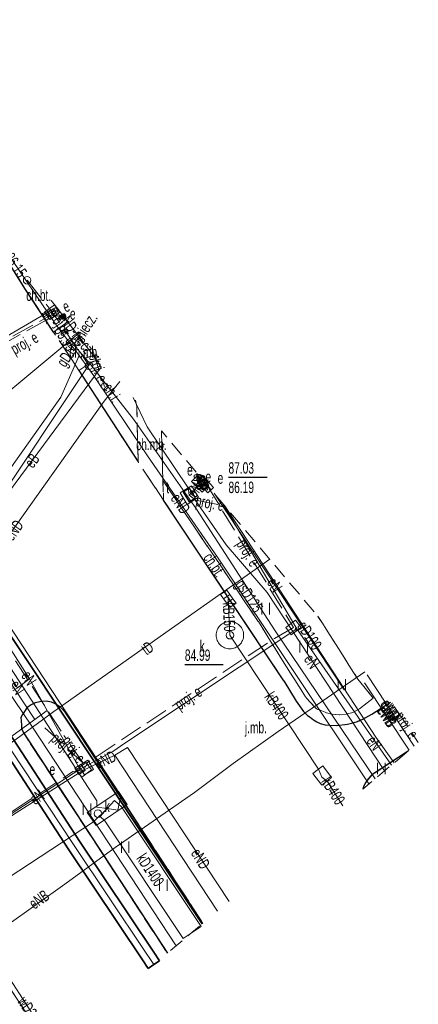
# Model space of a CAD drawing. Header units: metres. Extents: x 7504240 to 7504745, y 5782869 to 5783359.
# Tile 91 of 93: x 7504719 to 7504745, y 5783127 to 5783192. Entities that reach past the tile are written whole.
import ezdxf
from ezdxf.enums import TextEntityAlignment as Align

# ---------------------------------------------------------------- set-up
doc = ezdxf.new("R2010")
doc.units = ezdxf.units.M
doc.header["$MEASUREMENT"] = 0
for name, pattern in [('1.0_0.5', [1.5, 1, -0.5]), ('1.5_0.5', [2, 1.5, -0.5]), ('219-500', [0]), ('egug-500', [1, 0.5, -0.5]), ('l219_500', [0]), ('l32_500', [0])]:
    doc.linetypes.add(name, pattern=pattern)
doc.layers.get('0').update_dxf_attribs({"color": 2, "linetype": 'CONTINUOUS', "lineweight": 5})
for name, color, linetype in [('216-obręb ewidencyjny', 7, 'CONTINUOUS'), ('218-kontur użytku gruntowego', 7, 'CONTINUOUS'), ('219-działka ewidencyjna', 7, 'CONTINUOUS'), ('chodnik', 7, 'CONTINUOUS'), ('chodnik-Atr17', 7, 'CONTINUOUS'), ('elektroenergetyczne urządzenie techniczne', 7, 'CONTINUOUS'), ('elektroenergetyczne urządzenie techniczne - ob. projektowany', 7, 'CONTINUOUS'), ('elektroenergetyczne urządzenie techniczne-Atr17', 7, 'CONTINUOUS'), ('jezdnia', 7, 'CONTINUOUS'), ('jezdnia-Atr17', 7, 'CONTINUOUS'), ('komora podziemna', 7, 'CONTINUOUS'), ('kratka ściekowa', 7, 'CONTINUOUS'), ('krawężnik', 7, 'CONTINUOUS'), ('obudowa ochronna przewodu', 7, 'CONTINUOUS'), ('przewód elektroenergetyczny podziemny', 7, 'CONTINUOUS'), ('przewód elektroenergetyczny podziemny - ob. projektowany', 7, 'CONTINUOUS'), ('przewód elektroenergetyczny podziemny - ob. projektowany-Atr1', 7, 'CONTINUOUS'), ('przewód elektroenergetyczny podziemny-Atr1', 7, 'CONTINUOUS'), ('przewód gazowy', 7, 'CONTINUOUS'), ('przewód gazowy-Atr1', 7, 'CONTINUOUS'), ('przewód kanalizacyjny', 7, 'CONTINUOUS'), ('przewód kanalizacyjny-Atr1', 7, 'CONTINUOUS'), ('przewód telekomunikacyjny podziemny', 7, 'CONTINUOUS'), ('przewód telekomunikacyjny podziemny-Atr1', 7, 'CONTINUOUS'), ('przewód wodociągowy', 7, 'CONTINUOUS'), ('przewód wodociągowy-Atr1', 7, 'CONTINUOUS'), ('rzędna', 7, 'CONTINUOUS'), ('rzędna-Atr2', 7, 'CONTINUOUS'), ('rzędna-Atr3', 7, 'CONTINUOUS'), ('szafa elektroenergetyczna lub kontener', 7, 'CONTINUOUS'), ('szafa elektroenergetyczna lub kontener-Atr17', 7, 'CONTINUOUS'), ('słup przewodów napowietrznych - ob. projektowany', 7, 'CONTINUOUS'), ('trawnik', 7, 'CONTINUOUS'), ('właz do komory lub kanału - kwadratowy', 7, 'CONTINUOUS'), ('właz do komory lub kanału - kwadratowy-Atr17', 7, 'CONTINUOUS'), ('właz do komory lub kanału - okrągły', 7, 'CONTINUOUS'), ('właz do komory lub kanału - okrągły-Atr17', 7, 'CONTINUOUS'), ('właz do komory lub kanału - prostokątny', 7, 'CONTINUOUS'), ('właz do komory lub kanału - prostokątny-Atr17', 7, 'CONTINUOUS')]:
    doc.layers.add(name, color=color, linetype=linetype)
doc.styles.get("Standard").update_dxf_attribs({"font": 'Working1250', "width": 0.75})

# ---------------------------------------------------------------- blocks, each defined once
blk = doc.blocks.new('US25')
at = {"linetype": 'Continuous', "lineweight": 0}
h = blk.add_hatch(color=0, dxfattribs=at)
edge = h.paths.add_edge_path()
edge.add_arc((0, 0), 0.2, 0, 360)
blk = doc.blocks.new('PW01')
at = {"linetype": 'Continuous', "lineweight": 13}
h = blk.add_hatch(color=0, dxfattribs=at)
edge = h.paths.add_edge_path()
edge.add_arc((0, 0), 0.045, 0, 360)
blk = doc.blocks.new('US22A')
at = {"color": 0, "linetype": 'Continuous', "lineweight": 0}
blk.add_lwpolyline([(-0.25, -0.25), (0.25, -0.25), (0.25, 0.25), (-0.25, 0.25)], close=True, dxfattribs=at)
blk = doc.blocks.new('US22')
at = {"color": 0, "linetype": 'Continuous', "lineweight": 13}
blk.add_circle((0, 0), 0.25, dxfattribs=at)
blk = doc.blocks.new('SUPWP')
at = {"color": 0, "linetype": 'Continuous'}
blk.add_lwpolyline([(-0.375, -0.25), (0.375, -0.25), (0.375, 0.25), (-0.375, 0.25)], close=True, dxfattribs=at)
blk = doc.blocks.new('US18')
at = {"color": 0, "linetype": 'Continuous', "lineweight": 13}
for p, q in [((-0.5, -0.25), (-0.5, 0.25)), ((-0.5, 0.25), (0.5, 0.25)), ((0.5, -0.25), (0.5, 0.25)), ((-0.5, -0.25), (0.5, -0.25))]:
    blk.add_line(p, q, dxfattribs=at)
blk = doc.blocks.new('US05')
at = {"color": 0, "linetype": 'Continuous', "lineweight": 13}
for p, q in [((-0.525, -0.25), (-0.525, 0.25)), ((-0.525, 0.25), (-0.175, 0.25)), ((-0.175, -0.25), (-0.175, 0.25)), ((-0.175, 0.25), (0.175, 0.25)), ((0.175, -0.25), (0.175, 0.25)), ((0.175, 0.25), (0.525, 0.25)), ((0.525, -0.25), (0.525, 0.25)), ((-0.525, -0.25), (-0.175, -0.25)), ((-0.175, -0.25), (0.175, -0.25)), ((0.175, -0.25), (0.525, -0.25))]:
    blk.add_line(p, q, dxfattribs=at)
blk = doc.blocks.new('TU04')
at = {"color": 0, "linetype": 'Continuous', "lineweight": 13}
for p, q in [((0, 0), (0, 0.75)), ((0.5, 0), (0.5, 0.75))]:
    blk.add_line(p, q, dxfattribs=at)
blk = doc.blocks.new('US15')
at = {"color": 0, "linetype": 'Continuous', "lineweight": 13}
blk.add_circle((0, 0), 0.25, dxfattribs=at)

msp = doc.modelspace()

# ---------------------------------------------------------------- linework, layer by layer
at = {"layer": '216-obręb ewidencyjny', "color": 7, "linetype": 'l32_500', "lineweight": 35, "flags": 128}
msp.add_lwpolyline([(7504731.201, 5783132.665), (7504712.79, 5783160.36)], dxfattribs=at)
at = {"layer": '218-kontur użytku gruntowego', "color": 3, "linetype": 'egug-500', "lineweight": 18, "flags": 128}
msp.add_lwpolyline([(7504712.79, 5783160.36), (7504731.201, 5783132.665)], dxfattribs=at)
at = {"layer": '219-działka ewidencyjna', "color": 7, "linetype": 'l219_500', "lineweight": 18, "flags": 128}
msp.add_lwpolyline([(7504731.201, 5783132.665), (7504712.79, 5783160.36)], dxfattribs=at)
at = {"layer": '219-działka ewidencyjna', "color": 7, "linetype": '219-500', "lineweight": 18, "flags": 128}
msp.add_lwpolyline([(7504712.79, 5783160.36), (7504731.201, 5783132.665)], dxfattribs=at)
at = {"layer": 'chodnik', "color": 7, "linetype": '1.0_0.5', "lineweight": 18, "flags": 128}
for points in [[(7504722.433, 5783172.273), (7504721.43, 5783171.56), (7504719.55, 5783174.42), (7504716.455, 5783179.356)], [(7504721.43, 5783171.56), (7504722.433, 5783172.273)], [(7504724.543, 5783169.773), (7504724.46, 5783169.78), (7504723.82, 5783169.52), (7504723.1, 5783169.04), (7504721.43, 5783171.56)], [(7504723.1, 5783169.04), (7504723.82, 5783169.52), (7504724.46, 5783169.78), (7504724.543, 5783169.773)], [(7504726.808, 5783167.089), (7504726.9, 5783166.66), (7504726.99, 5783163.02), (7504723.1, 5783169.04)], [(7504728.517, 5783165.065), (7504728.62, 5783161.8), (7504728.66, 5783160.52), (7504726.99, 5783163.02), (7504726.9, 5783166.66), (7504726.808, 5783167.089)], [(7504743.569, 5783147.231), (7504742.33, 5783146.45), (7504741.74, 5783146.13), (7504741.4, 5783145.98), (7504741.18, 5783145.9), (7504740.74, 5783145.79), (7504740.03, 5783145.7), (7504739.58, 5783145.73), (7504739.28, 5783145.75), (7504738.94, 5783145.84), (7504738.72, 5783145.95), (7504738.51, 5783146.08), (7504738.29, 5783146.25), (7504738.11, 5783146.36), (7504737.86, 5783146.62), (7504737.38, 5783147.31), (7504736.56, 5783148.64), (7504728.66, 5783160.52), (7504728.62, 5783161.8), (7504734.88, 5783152.55), (7504737.15, 5783148.91), (7504737.98, 5783147.59), (7504738.26, 5783147.26), (7504738.71, 5783146.8), (7504739.05, 5783146.66), (7504739.37, 5783146.54), (7504739.69, 5783146.45), (7504740.2, 5783146.41), (7504740.65, 5783146.45), (7504741.1, 5783146.57), (7504741.54, 5783146.8), (7504742.43, 5783147.5), (7504741.42, 5783148.76), (7504739.1, 5783152.42), (7504738.803, 5783152.878)], [(7504744.628, 5783143.948), (7504744.62, 5783143.96), (7504744.744, 5783144.046)]]:
    msp.add_lwpolyline(points, dxfattribs=at)
at = {"layer": 'elektroenergetyczne urządzenie techniczne - ob. projektowany', "color": 1, "linetype": 'Continuous', "lineweight": 18, "flags": 128}
for points in [[(7504721.2, 5783172.39), (7504720.85, 5783172.87), (7504721.49, 5783173.35), (7504721.85, 5783172.87)], [(7504725, 5783168), (7504725, 5783167.94), (7504724.97, 5783167.89), (7504724.94, 5783167.84), (7504724.89, 5783167.81), (7504724.84, 5783167.78), (7504724.79, 5783167.78), (7504724.73, 5783167.78), (7504724.68, 5783167.81), (7504724.63, 5783167.84), (7504724.6, 5783167.89), (7504724.57, 5783167.94), (7504724.57, 5783168), (7504724.57, 5783168.05), (7504724.6, 5783168.1), (7504724.63, 5783168.15), (7504724.68, 5783168.18), (7504724.73, 5783168.21), (7504724.79, 5783168.21), (7504724.84, 5783168.21), (7504724.89, 5783168.18), (7504724.94, 5783168.15), (7504724.97, 5783168.1), (7504725, 5783168.05)], [(7504737.04, 5783151.67), (7504736.69, 5783152.15), (7504737.33, 5783152.63), (7504737.69, 5783152.14)], [(7504723.29, 5783142.31), (7504722.93, 5783142.8), (7504723.58, 5783143.27), (7504723.93, 5783142.79)], [(7504723.69, 5783143.42), (7504724.06, 5783142.82), (7504723.46, 5783142.46), (7504723.09, 5783143.06)]]:
    msp.add_lwpolyline(points, close=True, dxfattribs=at)
for points in [[(7504730.8, 5783162.21), (7504730.883, 5783162.261)], [(7504731.469, 5783161.568), (7504731.27, 5783161.44), (7504730.8, 5783162.21)]]:
    msp.add_lwpolyline(points, dxfattribs=at)
at = {"layer": 'jezdnia', "color": 7, "linetype": '1.5_0.5', "lineweight": 18, "flags": 128}
for points in [[(7504721.281, 5783124.329), (7504710.4, 5783140.84), (7504707.9, 5783139.18), (7504707.15, 5783140), (7504706.85, 5783140.22), (7504706.58, 5783140.4), (7504706.25, 5783140.51), (7504705.88, 5783140.52), (7504705.56, 5783140.39), (7504704.13, 5783138.46), (7504697.66, 5783141.85), (7504698.65, 5783144.15), (7504698.87, 5783144.8), (7504699.77, 5783147.45), (7504699.97, 5783149.96), (7504699.88, 5783150.96), (7504701.77, 5783150.87), (7504701.76, 5783151.99), (7504701.15, 5783154.36), (7504699.72, 5783157.04), (7504694.57, 5783165.13), (7504640.76, 5783248.61), (7504632.21, 5783261.86), (7504629.22, 5783266.51), (7504609.35, 5783296.76), (7504588.99, 5783327.58), (7504588.83, 5783327.75), (7504588.46, 5783328.09), (7504588.08, 5783328.41), (7504587.67, 5783328.7), (7504587.24, 5783328.95), (7504586.79, 5783329.18), (7504586.33, 5783329.37), (7504586.22, 5783329.41), (7504585.74, 5783329.56), (7504585.26, 5783329.68), (7504584.76, 5783329.76), (7504584.26, 5783329.8), (7504583.76, 5783329.81), (7504583.27, 5783329.78), (7504582.77, 5783329.71), (7504582.28, 5783329.61), (7504580.26, 5783328.03), (7504579.4, 5783326.65), (7504578.86, 5783325.39), (7504578.36, 5783323.84), (7504578.56, 5783322.04), (7504579.94, 5783319.98), (7504580.88, 5783318.49), (7504577.57, 5783316.99), (7504574.98, 5783320.15), (7504567.49, 5783329.3), (7504572.18, 5783333.11), (7504574.6, 5783335.03), (7504576.32, 5783337.09), (7504576.55, 5783337.47), (7504576.79, 5783337.92), (7504577, 5783338.37), (7504577.18, 5783338.83), (7504577.34, 5783339.31), (7504577.47, 5783339.79), (7504577.58, 5783340.28), (7504577.65, 5783340.77), (7504577.7, 5783341.27), (7504577.72, 5783341.77), (7504577.71, 5783342.27), (7504577.69, 5783342.63), (7504577.63, 5783343.13), (7504577.54, 5783343.62), (7504577.444, 5783344.05)], [(7504716.455, 5783179.356), (7504719.55, 5783174.42), (7504721.43, 5783171.56), (7504723.1, 5783169.04), (7504726.99, 5783163.02), (7504728.66, 5783160.52), (7504736.56, 5783148.64), (7504737.38, 5783147.31), (7504737.86, 5783146.62), (7504738.11, 5783146.36), (7504738.29, 5783146.25), (7504738.51, 5783146.08), (7504738.72, 5783145.95), (7504738.94, 5783145.84), (7504739.28, 5783145.75), (7504739.58, 5783145.73), (7504740.03, 5783145.7), (7504740.74, 5783145.79), (7504741.18, 5783145.9), (7504741.4, 5783145.98), (7504741.74, 5783146.13), (7504742.33, 5783146.45), (7504743.569, 5783147.231)], [(7504720.97, 5783147.3), (7504720.65, 5783147.28), (7504720.23, 5783147.19), (7504719.97, 5783147.07), (7504719.7, 5783146.89), (7504719.52, 5783146.63), (7504719.39, 5783146.44), (7504719.29, 5783146.24), (7504719.31, 5783146.02), (7504719.32, 5783145.73), (7504719.33, 5783145.52), (7504719.43, 5783145.26), (7504728.914, 5783130.743)], [(7504731.249, 5783132.705), (7504722.38, 5783146.33), (7504722.19, 5783146.59), (7504721.92, 5783146.9), (7504721.72, 5783147.03), (7504721.55, 5783147.14), (7504721.29, 5783147.25), (7504720.97, 5783147.3)], [(7504744.744, 5783144.046), (7504744.62, 5783143.96), (7504742.35, 5783142.46), (7504742.07, 5783142.16), (7504741.9, 5783141.92), (7504741.79, 5783141.67), (7504741.753, 5783141.532)], [(7504707.9, 5783139.18), (7504710.4, 5783140.84), (7504721.281, 5783124.329)]]:
    msp.add_lwpolyline(points, dxfattribs=at)
at = {"layer": 'komora podziemna', "color": 30, "linetype": 'Continuous', "lineweight": 18, "flags": 128}
msp.add_lwpolyline([(7504730.2, 5783160.23), (7504729.74, 5783160.99), (7504730.27, 5783161.32), (7504730.49, 5783161.46), (7504730.68, 5783161.15), (7504730.96, 5783160.7), (7504730.72, 5783160.55)], close=True, dxfattribs=at)
at = {"layer": 'komora podziemna', "color": 34, "linetype": 'Continuous', "lineweight": 18, "flags": 128}
for points in [[(7504733.92, 5783151.64), (7504733.91, 5783151.55), (7504733.9, 5783151.47), (7504733.88, 5783151.38), (7504733.85, 5783151.3), (7504733.81, 5783151.22), (7504733.77, 5783151.14), (7504733.71, 5783151.07), (7504733.65, 5783151), (7504733.59, 5783150.95), (7504733.52, 5783150.89), (7504733.44, 5783150.85), (7504733.36, 5783150.81), (7504733.28, 5783150.78), (7504733.19, 5783150.76), (7504733.11, 5783150.75), (7504733.02, 5783150.74), (7504732.93, 5783150.75), (7504732.84, 5783150.76), (7504732.76, 5783150.78), (7504732.67, 5783150.81), (7504732.59, 5783150.85), (7504732.52, 5783150.89), (7504732.45, 5783150.95), (7504732.38, 5783151), (7504732.32, 5783151.07), (7504732.27, 5783151.14), (7504732.22, 5783151.22), (7504732.19, 5783151.3), (7504732.16, 5783151.38), (7504732.13, 5783151.47), (7504732.12, 5783151.55), (7504732.12, 5783151.64), (7504732.12, 5783151.73), (7504732.13, 5783151.82), (7504732.16, 5783151.9), (7504732.19, 5783151.99), (7504732.22, 5783152.07), (7504732.27, 5783152.14), (7504732.32, 5783152.21), (7504732.38, 5783152.28), (7504732.45, 5783152.34), (7504732.52, 5783152.39), (7504732.59, 5783152.43), (7504732.67, 5783152.47), (7504732.76, 5783152.5), (7504732.84, 5783152.52), (7504732.93, 5783152.54), (7504733.02, 5783152.54), (7504733.11, 5783152.54), (7504733.19, 5783152.52), (7504733.28, 5783152.5), (7504733.36, 5783152.47), (7504733.44, 5783152.43), (7504733.52, 5783152.39), (7504733.59, 5783152.34), (7504733.65, 5783152.28), (7504733.71, 5783152.21), (7504733.77, 5783152.14), (7504733.81, 5783152.07), (7504733.85, 5783151.99), (7504733.88, 5783151.9), (7504733.9, 5783151.82), (7504733.91, 5783151.73)], [(7504738.47, 5783142.55), (7504739.12, 5783143.06), (7504739.7, 5783142.28), (7504739.06, 5783141.78)], [(7504723.65, 5783139.98), (7504724.47, 5783140.53), (7504725.61, 5783141.31), (7504725.69, 5783141.37), (7504726.27, 5783140.52), (7504726.01, 5783140.34), (7504724.72, 5783139.46), (7504724.23, 5783139.13)]]:
    msp.add_lwpolyline(points, close=True, dxfattribs=at)
at = {"layer": 'krawężnik', "color": 7, "linetype": 'Continuous', "lineweight": 25, "flags": 128}
for points in [[(7504721.43, 5783171.56), (7504719.55, 5783174.42), (7504716.455, 5783179.356)], [(7504723.1, 5783169.04), (7504726.99, 5783163.02)], [(7504736.56, 5783148.64), (7504728.66, 5783160.52)], [(7504736.56, 5783148.64), (7504737.38, 5783147.31), (7504737.86, 5783146.62), (7504738.11, 5783146.36), (7504738.29, 5783146.25), (7504738.51, 5783146.08), (7504738.72, 5783145.95), (7504738.94, 5783145.84), (7504739.28, 5783145.75), (7504739.58, 5783145.73), (7504740.03, 5783145.7), (7504740.74, 5783145.79), (7504741.18, 5783145.9), (7504741.4, 5783145.98), (7504741.74, 5783146.13), (7504742.33, 5783146.45), (7504743.569, 5783147.231)], [(7504719.97, 5783147.07), (7504719.7, 5783146.89), (7504719.52, 5783146.63), (7504719.39, 5783146.44), (7504719.29, 5783146.24), (7504719.31, 5783146.02), (7504719.32, 5783145.73), (7504719.33, 5783145.52), (7504719.43, 5783145.26), (7504728.914, 5783130.743)], [(7504731.249, 5783132.705), (7504722.38, 5783146.33), (7504722.19, 5783146.59), (7504721.92, 5783146.9), (7504721.72, 5783147.03), (7504721.55, 5783147.14), (7504721.29, 5783147.25), (7504720.97, 5783147.3), (7504720.65, 5783147.28), (7504720.23, 5783147.19), (7504719.97, 5783147.07)], [(7504744.744, 5783144.046), (7504744.62, 5783143.96), (7504742.35, 5783142.46), (7504742.07, 5783142.16), (7504741.9, 5783141.92), (7504741.79, 5783141.67), (7504741.753, 5783141.532)]]:
    msp.add_lwpolyline(points, dxfattribs=at)
at = {"layer": 'obudowa ochronna przewodu', "color": 0, "linetype": 'CONTINUOUS', "lineweight": 35}
for p, q in [((7504723.146, 5783138.108), (7504717.366, 5783146.988)), ((7504722.394, 5783137.612), (7504716.614, 5783146.492)), ((7504728.025, 5783130.819), (7504723.146, 5783138.108)), ((7504727.275, 5783130.321), (7504722.394, 5783137.612)), ((7504728.403, 5783130.245), (7504728.025, 5783130.819)), ((7504727.651, 5783129.751), (7504727.275, 5783130.321)), ((7504728.403, 5783130.245), (7504728.027, 5783129.998)), ((7504727.651, 5783129.751), (7504728.027, 5783129.998))]:
    msp.add_line(p, q, dxfattribs=at)
at = {"layer": 'przewód elektroenergetyczny podziemny', "color": 1, "linetype": 'Continuous', "lineweight": 18, "flags": 128}
for points in [[(7504692.2, 5783193.14), (7504690.35, 5783191.79), (7504694.53, 5783185.44), (7504703.56, 5783171.62), (7504707.45, 5783165.56), (7504710.82, 5783160.39), (7504718.9, 5783148.1), (7504720.21, 5783146.11)], [(7504728.025, 5783129.996), (7504727.85, 5783130.26), (7504727.44, 5783130.88), (7504722.75, 5783137.89), (7504716.96, 5783146.61), (7504715.65, 5783148.79), (7504715.13, 5783150.46), (7504703.67, 5783167.15), (7504698.5, 5783166.02), (7504696.71, 5783166.77), (7504692.11, 5783173.76), (7504686.95, 5783181.67), (7504683.01, 5783187.34), (7504685.57, 5783191.69)], [(7504716.66, 5783178.04), (7504718.27, 5783176.93), (7504721.55, 5783172.13), (7504723.11, 5783170.01), (7504723.76, 5783169.14), (7504724.09, 5783168.69), (7504727.61, 5783163.42), (7504732.21, 5783156.77), (7504742.149, 5783141.865)], [(7504721.283, 5783173.636), (7504721.62, 5783173.19), (7504724.15, 5783169.88), (7504724.57, 5783169.24)], [(7504708.11, 5783165.29), (7504721.62, 5783173.19), (7504721.648, 5783173.203)], [(7504655.29, 5783089.21), (7504661.5, 5783095.12), (7504666.71, 5783100.31), (7504670.47, 5783105.13), (7504675.73, 5783111.86), (7504691.27, 5783134.14), (7504697.35, 5783142.93), (7504702.1, 5783149.96), (7504702.51, 5783150.01), (7504705.41, 5783147.67), (7504706.6, 5783146.82), (7504707.08, 5783146.84), (7504707.47, 5783147.03), (7504708.6, 5783148.5), (7504721.91, 5783167.27), (7504723.11, 5783170.01)], [(7504724.57, 5783169.24), (7504715.48, 5783156.98)], [(7504725.777, 5783168.311), (7504724.75, 5783167.01), (7504717.03, 5783156.16), (7504704.01, 5783137.14), (7504701.46, 5783133.38), (7504701.09, 5783133.13)], [(7504743.175, 5783142.727), (7504735.46, 5783154.44), (7504732.77, 5783157.58), (7504730.72, 5783160.55), (7504730.35, 5783160.85), (7504730.27, 5783161.32), (7504727.59, 5783165.34), (7504726.665, 5783167.259)], [(7504731.02, 5783161.56), (7504731.009, 5783162.112)], [(7504731.215, 5783161.868), (7504731.23, 5783161.67)], [(7504730.35, 5783160.85), (7504730.68, 5783161.15), (7504730.91, 5783161.46), (7504731.02, 5783161.56)], [(7504731.02, 5783161.56), (7504731.42, 5783161.54)], [(7504731.23, 5783161.67), (7504731.512, 5783161.516)], [(7504731.981, 5783160.961), (7504740.53, 5783148.06)], [(7504732.533, 5783160.307), (7504737.41, 5783152.06), (7504743.624, 5783143.104)], [(7504719.85, 5783148.78), (7504719.07, 5783148.19), (7504715.24, 5783154.1), (7504716.12, 5783154.61)], [(7504716.12, 5783154.61), (7504719.85, 5783148.78), (7504723.17, 5783142.83)], [(7504704.7, 5783136.68), (7504707.39, 5783132.59), (7504723.17, 5783142.83), (7504725.32, 5783143.99), (7504726.12, 5783144.54), (7504737.41, 5783152.06)], [(7504691.28, 5783113.2), (7504694.21, 5783115.37), (7504696.74, 5783117.15), (7504700.19, 5783119.6), (7504702.31, 5783121.15), (7504704.63, 5783122.8), (7504707.44, 5783124.84), (7504709.97, 5783126.68), (7504712.69, 5783128.58), (7504714.98, 5783130.19), (7504718.36, 5783132.56), (7504722.17, 5783135.29), (7504725.48, 5783137.68), (7504730.7, 5783141.31), (7504733.24, 5783143.21), (7504736.19, 5783145.31), (7504738.78, 5783147.09), (7504741.885, 5783149.226)], [(7504742.038, 5783149.045), (7504745.117, 5783144.359)], [(7504742.038, 5783149.045), (7504745.117, 5783144.359)], [(7504744.8, 5783144.093), (7504741.86, 5783148.52)], [(7504744.8, 5783144.093), (7504741.86, 5783148.52)], [(7504721.02, 5783146.69), (7504708.06, 5783137.3), (7504706, 5783138.11), (7504704.01, 5783137.14)], [(7504723.36, 5783142.76), (7504725.45, 5783143.75), (7504726.3, 5783144.27)], [(7504725.45, 5783143.75), (7504732.208, 5783133.511)], [(7504732.961, 5783134.144), (7504726.3, 5783144.27)], [(7504707.25, 5783132.42), (7504711.33, 5783134.96), (7504716.08, 5783138.1), (7504718.98, 5783139.96), (7504723.36, 5783142.76)]]:
    msp.add_lwpolyline(points, dxfattribs=at)
at = {"layer": 'przewód elektroenergetyczny podziemny - ob. projektowany', "color": 1, "linetype": '1.5_0.5', "lineweight": 18, "flags": 128}
for points in [[(7504719.7, 5783174.96), (7504721.35, 5783172.87), (7504723.77, 5783169.34)], [(7504721.826, 5783172.992), (7504710.69, 5783166.78)], [(7504710.86, 5783167.03), (7504711.5, 5783167.07), (7504720.94, 5783172.34), (7504721.35, 5783172.87)], [(7504721.35, 5783172.87), (7504721.778, 5783173.049)], [(7504723.967, 5783170.455), (7504724.77, 5783167.99)], [(7504731.502, 5783161.529), (7504737.19, 5783152.15)], [(7504730.75, 5783160.51), (7504732.672, 5783160.142)], [(7504713.5, 5783158.35), (7504722.13, 5783145.02)], [(7504737.19, 5783152.15), (7504735.95, 5783151.43), (7504723.66, 5783143.28), (7504723.43, 5783142.79)], [(7504743.862, 5783146.885), (7504745.393, 5783144.59)], [(7504720.87, 5783145.55), (7504723.39, 5783143.24)], [(7504723.39, 5783143.24), (7504722.12, 5783145.04)], [(7504723.43, 5783142.79), (7504722.71, 5783142.68), (7504707.02, 5783132.39), (7504703.83, 5783136.85)]]:
    msp.add_lwpolyline(points, dxfattribs=at)
at = {"layer": 'przewód gazowy', "color": 52, "linetype": 'Continuous', "lineweight": 18, "flags": 128}
for points in [[(7504723.189, 5783171.377), (7504722.76, 5783170.72)], [(7504742.56, 5783142.21), (7504735.98, 5783151.92), (7504730.82, 5783159.91), (7504726.68, 5783165.84), (7504723.81, 5783169.49), (7504722.76, 5783170.72)], [(7504655.76, 5783079.51), (7504662, 5783085.67), (7504673.66, 5783098.03), (7504676.04, 5783100.62), (7504681.62, 5783108.05), (7504687.92, 5783117.02), (7504710.74, 5783149.88), (7504723.81, 5783169.49)], [(7504732.761, 5783160.037), (7504742.61, 5783144.94), (7504743.798, 5783143.25)]]:
    msp.add_lwpolyline(points, dxfattribs=at)
at = {"layer": 'przewód kanalizacyjny', "color": 34, "linetype": 'CONTINUOUS', "lineweight": 18}
for p, q in [((7504712.466, 5783161.482), (7504725.843, 5783141.102)), ((7504711.294, 5783160.718), (7504724.277, 5783140.758)), ((7504725.843, 5783141.102), (7504725.652, 5783140.149)), ((7504724.277, 5783140.758), (7504724.268, 5783140.351)), ((7504725.428, 5783140.771), (7504724.96, 5783140.25)), ((7504725.888, 5783140.366), (7504725.428, 5783140.771)), ((7504724.268, 5783140.351), (7504724.96, 5783140.25)), ((7504724.492, 5783139.729), (7504724.96, 5783140.25)), ((7504725.652, 5783140.149), (7504724.96, 5783140.25)), ((7504731.122, 5783132.497), (7504725.888, 5783140.366)), ((7504724.812, 5783139.434), (7504724.492, 5783139.729)), ((7504729.958, 5783131.721), (7504724.812, 5783139.434)), ((7504729.958, 5783131.721), (7504730.54, 5783132.109)), ((7504731.122, 5783132.497), (7504730.54, 5783132.109))]:
    msp.add_line(p, q, dxfattribs=at)
at = {"layer": 'przewód kanalizacyjny', "color": 34, "linetype": 'Continuous', "lineweight": 18, "flags": 128}
for points in [[(7504732.91, 5783154.03), (7504733.02, 5783151.64)], [(7504733.02, 5783151.64), (7504738.84, 5783142.84), (7504739.06, 5783142.31)], [(7504739.06, 5783142.31), (7504739.41, 5783142.05), (7504740.437, 5783140.426)], [(7504681.79, 5783111.64), (7504724.06, 5783139.37), (7504724.96, 5783140.25)]]:
    msp.add_lwpolyline(points, dxfattribs=at)
at = {"layer": 'przewód telekomunikacyjny podziemny', "color": 30, "linetype": 'Continuous', "lineweight": 18, "flags": 128}
for points in [[(7504729.491, 5783131.228), (7504720.06, 5783145.59), (7504712.08, 5783157.39), (7504700.6, 5783175.97), (7504684.94, 5783199.68), (7504664.43, 5783231.79), (7504652.42, 5783250.14), (7504642.94, 5783265.15), (7504639.05, 5783271.061)], [(7504730.35, 5783160.85), (7504730.27, 5783161.32), (7504727.59, 5783165.34), (7504726.665, 5783167.259)], [(7504735.635, 5783156.632), (7504721.45, 5783146.63), (7504720.06, 5783145.59), (7504708.26, 5783136.94), (7504704.81, 5783134.41), (7504704.41, 5783134.04)]]:
    msp.add_lwpolyline(points, dxfattribs=at)
at = {"layer": 'przewód wodociągowy', "color": 5, "linetype": 'Continuous', "lineweight": 18, "flags": 128}
for points in [[(7504702.56, 5783154.38), (7504723.09, 5783171.494)], [(7504702.56, 5783154.38), (7504706.86, 5783147.1), (7504707.08, 5783146.84), (7504721.489, 5783124.504)]]:
    msp.add_lwpolyline(points, dxfattribs=at)
at = {"layer": 'rzędna-Atr2', "color": 7, "flags": 128}
for points in [[(7504732.926, 5783162.021), (7504735.458, 5783162.021)], [(7504730.06, 5783149.72), (7504732.565, 5783149.72)]]:
    msp.add_lwpolyline(points, dxfattribs=at)
at = {"layer": 'trawnik', "color": 7, "linetype": '1.0_0.5', "lineweight": 18, "flags": 128}
for points in [[(7504738.8, 5783152.88), (7504739.1, 5783152.42), (7504741.42, 5783148.76), (7504742.43, 5783147.5), (7504741.54, 5783146.8), (7504741.1, 5783146.57), (7504740.65, 5783146.45), (7504740.2, 5783146.41), (7504739.69, 5783146.45), (7504739.37, 5783146.54), (7504739.05, 5783146.66), (7504738.71, 5783146.8), (7504738.26, 5783147.26), (7504737.98, 5783147.59), (7504737.15, 5783148.91), (7504734.88, 5783152.55), (7504728.62, 5783161.8), (7504728.52, 5783165.06)], [(7504721.29, 5783147.25), (7504721.55, 5783147.14), (7504721.72, 5783147.03), (7504721.92, 5783146.9), (7504722.19, 5783146.59), (7504722.38, 5783146.33), (7504731.25, 5783132.71), (7504728.91, 5783130.74), (7504719.43, 5783145.26), (7504719.33, 5783145.52), (7504719.32, 5783145.73), (7504719.31, 5783146.02), (7504719.29, 5783146.24), (7504719.39, 5783146.44), (7504719.52, 5783146.63), (7504719.7, 5783146.89), (7504719.97, 5783147.07), (7504720.23, 5783147.19), (7504720.65, 5783147.28), (7504720.97, 5783147.3)], [(7504744.63, 5783143.95), (7504741.75, 5783141.53), (7504741.79, 5783141.67), (7504741.9, 5783141.92), (7504742.07, 5783142.16), (7504742.35, 5783142.46), (7504744.62, 5783143.96)]]:
    msp.add_lwpolyline(points, close=True, dxfattribs=at)

# ---------------------------------------------------------------- block references
at = {"layer": 'elektroenergetyczne urządzenie techniczne', "color": 1, "linetype": 'Continuous', "lineweight": 18}
msp.add_blockref('US25', (7504722.08, 5783172.56), dxfattribs=at)
at = {"layer": 'kratka ściekowa', "color": 34, "linetype": 'Continuous', "lineweight": 18, "rotation": 125.686}
msp.add_blockref('US05', (7504732.91, 5783154.03), dxfattribs=at)
at = {"layer": 'rzędna', "color": 1, "linetype": 'Continuous', "lineweight": 18}
msp.add_blockref('PW01', (7504723.11, 5783170.01), dxfattribs=at)
at = {"layer": 'rzędna', "color": 30, "linetype": 'Continuous', "lineweight": 18, "rotation": 121.878}
msp.add_blockref('PW01', (7504730.35, 5783160.85), dxfattribs=at)
at = {"layer": 'rzędna', "color": 34, "linetype": 'Continuous', "lineweight": 18}
msp.add_blockref('PW01', (7504733.02, 5783151.64), dxfattribs=at)
at = {"layer": 'szafa elektroenergetyczna lub kontener', "color": 1, "linetype": 'Continuous', "lineweight": 18}
for p, rotation in [((7504731.02, 5783161.56), 134.618), ((7504731.42, 5783161.54), 132.369)]:
    msp.add_blockref('US18', p, dxfattribs=dict(at, rotation=rotation))
at = {"layer": 'słup przewodów napowietrznych - ob. projektowany', "color": 3, "linetype": 'Continuous', "lineweight": 18, "rotation": 90}
for p in [(7504719.7, 5783174.96), (7504723.77, 5783169.34)]:
    msp.add_blockref('US15', p, dxfattribs=at)
at = {"layer": 'trawnik', "color": 7, "linetype": 'Continuous', "lineweight": 18}
for p in [(7504735.119, 5783153.009), (7504737.619, 5783150.509), (7504740.119, 5783148.009), (7504742.718, 5783142.513), (7504723.389, 5783139.839), (7504725.889, 5783137.339), (7504728.389, 5783134.839)]:
    msp.add_blockref('TU04', p, dxfattribs=at)
at = {"layer": 'właz do komory lub kanału - kwadratowy', "color": 7, "linetype": 'Continuous', "lineweight": 18, "rotation": 301.304}
msp.add_blockref('US22A', (7504723.17, 5783142.83), dxfattribs=at)
at = {"layer": 'właz do komory lub kanału - okrągły', "color": 7, "linetype": 'Continuous', "lineweight": 18}
for p in [(7504733.02, 5783151.64), (7504724.35, 5783139.92)]:
    msp.add_blockref('US22', p, dxfattribs=at)
at = {"layer": 'właz do komory lub kanału - prostokątny', "color": 7, "linetype": 'Continuous', "lineweight": 18}
for p, rotation in [((7504731.23, 5783161.67), 301.332), ((7504730.35, 5783160.85), 121.878)]:
    msp.add_blockref('SUPWP', p, dxfattribs=dict(at, rotation=rotation))

# ---------------------------------------------------------------- texts
at = {"layer": 'chodnik-Atr17', "color": 7, "width": 0.667}
for s, p in [('ch.bt.', (7504720.458, 5783173.976)), ('ch.mb.', (7504723.474, 5783170.244)), ('ch.mb.', (7504723.474, 5783170.244)), ('ch.mb.', (7504723.474, 5783170.244)), ('ch.mb.', (7504727.86, 5783164.173)), ('ch.mb.', (7504727.86, 5783164.173)), ('ch.mb.', (7504727.86, 5783164.173))]:
    msp.add_text(s, height=0.75, dxfattribs=at).set_placement(p, align=Align.MIDDLE_CENTER)
msp.add_text('ch.i.', height=0.75, rotation=302.9, dxfattribs=at).set_placement((7504725.29, 5783167.56), align=Align.MIDDLE_CENTER)
msp.add_text('ch.i.', height=0.75, rotation=302.9, dxfattribs=at).set_placement((7504725.29, 5783167.56), align=Align.MIDDLE_CENTER)
msp.add_text('ch.bt.', height=0.75, rotation=303.624, dxfattribs=at).set_placement((7504731.23, 5783156.73))
at = {"layer": 'elektroenergetyczne urządzenie techniczne-Atr17', "color": 1, "width": 0.667}
msp.add_text('e', height=0.75, dxfattribs=at).set_placement((7504722.51, 5783172.38))
at = {"layer": 'jezdnia-Atr17', "color": 7, "width": 0.667}
msp.add_text('j.mb.', height=0.75, dxfattribs=at).set_placement((7504734.726, 5783145.571), align=Align.MIDDLE_CENTER)
msp.add_text('j.mb.', height=0.75, dxfattribs=at).set_placement((7504734.726, 5783145.571), align=Align.MIDDLE_CENTER)
msp.add_text('j.mb.', height=0.75, dxfattribs=at).set_placement((7504734.726, 5783145.571), align=Align.MIDDLE_CENTER)
msp.add_text('j.mb.', height=0.75, dxfattribs=at).set_placement((7504734.726, 5783145.571), align=Align.MIDDLE_CENTER)
msp.add_text('j.mb.', height=0.75, dxfattribs=at).set_placement((7504734.726, 5783145.571), align=Align.MIDDLE_CENTER)
msp.add_text('j.mb.', height=0.75, dxfattribs=at).set_placement((7504734.726, 5783145.571), align=Align.MIDDLE_CENTER)
at = {"layer": 'przewód elektroenergetyczny podziemny - ob. projektowany-Atr1', "color": 1, "width": 0.667}
for rotation, p in [(22.696, (7504721.564, 5783172.959)), (-55.567, (7504721.807, 5783172.203)), (29.17, (7504719.52, 5783170.83)), (-71.956, (7504724.368, 5783169.223)), (-10.839, (7504731.711, 5783160.326)), (302.164, (7504734.22, 5783157.05)), (34.245, (7504730.28, 5783147.51)), (-56.293, (7504744.627, 5783145.737)), (-42.51, (7504722.13, 5783144.395)), (-54.795, (7504722.755, 5783144.14))]:
    msp.add_text('proj. e', height=0.75, rotation=rotation, dxfattribs=at).set_placement(p, align=Align.MIDDLE_CENTER)
at = {"layer": 'przewód elektroenergetyczny podziemny-Atr1', "color": 1, "width": 0.667}
for s, rotation, p in [('eND-niecz.', -52.607, (7504722.948, 5783171.453)), ('eB', 53.434, (7504720.021, 5783163.11)), ('eN', -88.858, (7504731.014, 5783161.836)), ('eN', -2.862, (7504731.22, 5783161.55)), ('eN', -85.668, (7504731.223, 5783161.769)), ('eN', 53.427, (7504730.706, 5783161.186)), ('eND', -55.327, (7504729.777, 5783160.287)), ('eND', 54.584, (7504718.817, 5783158.534)), ('eN', 304.495, (7504735.963, 5783154.952)), ('eN', 304.495, (7504735.963, 5783154.952)), ('eN', 304.337, (7504738.391, 5783149.914)), ('eN', -57.389, (7504719.821, 5783148.825)), ('eN', -57.055, (7504719.06, 5783148.206)), ('eWB', -56.412, (7504743.33, 5783146.306)), ('eWD', -56.693, (7504743.577, 5783146.702)), ('eND', -56.693, (7504743.577, 5783146.702)), ('eNB', -56.412, (7504743.33, 5783146.306)), ('eN', 305.687, (7504742.504, 5783144.551)), ('eND', 25.346, (7504724.855, 5783143.468)), ('eN', 32.98, (7504720.348, 5783140.999)), ('eND', 301.835, (7504731.092, 5783136.952)), ('eND', 301.835, (7504731.092, 5783136.952)), ('eNB', 35.028, (7504720.486, 5783134.276))]:
    msp.add_text(s, height=0.75, rotation=rotation, dxfattribs=at).set_placement(p, align=Align.MIDDLE_CENTER)
at = {"layer": 'przewód gazowy-Atr1', "color": 52, "width": 0.667}
for s, rotation, p in [('gD100-niecz.', 56.857, (7504722.974, 5783171.048)), ('gsD125', 304.033, (7504734.288, 5783154.219)), ('gD100', -56.88, (7504738.25, 5783151.623))]:
    msp.add_text(s, height=0.75, rotation=rotation, dxfattribs=at).set_placement(p, align=Align.MIDDLE_CENTER)
at = {"layer": 'przewód kanalizacyjny-Atr1', "color": 34, "width": 0.667}
for s, rotation, p in [('kB150', -87.365, (7504732.965, 5783152.835)), ('kB400', -56.521, (7504736.088, 5783147.001)), ('kB400', -57.691, (7504739.807, 5783141.422)), ('kD1400', -56.33, (7504727.8, 5783136.223))]:
    msp.add_text(s, height=0.75, rotation=rotation, dxfattribs=at).set_placement(p, align=Align.MIDDLE_CENTER)
at = {"layer": 'przewód telekomunikacyjny podziemny-Atr1', "color": 30, "width": 0.667}
for s, rotation, p in [('t', -56.31, (7504728.471, 5783164.018)), ('tD', 36.142, (7504727.599, 5783150.793))]:
    msp.add_text(s, height=0.75, rotation=rotation, dxfattribs=at).set_placement(p, align=Align.MIDDLE_CENTER)
at = {"layer": 'przewód wodociągowy-Atr1', "color": 5, "width": 0.667}
msp.add_text('wD300', height=0.75, rotation=303.958, dxfattribs=at).set_placement((7504719.922, 5783126.913), align=Align.MIDDLE_CENTER)
at = {"layer": 'rzędna-Atr2', "color": 1, "width": 0.667}
for s, rotation, p in [('86.15', 305.818, (7504718.459, 5783176.637)), ('85.95', 302.203, (7504721.761, 5783171.846))]:
    msp.add_text(s, height=0.75, rotation=rotation, dxfattribs=at).set_placement(p, align=Align.MIDDLE_LEFT)
at = {"layer": 'rzędna-Atr2', "color": 30, "width": 0.667}
msp.add_text('87.03', height=0.75, dxfattribs=at).set_placement((7504732.926, 5783162.029), align=Align.BOTTOM_LEFT)
at = {"layer": 'rzędna-Atr2', "color": 34, "width": 0.667}
msp.add_text('84.99', height=0.75, dxfattribs=at).set_placement((7504730.06, 5783149.728), align=Align.BOTTOM_LEFT)
at = {"layer": 'rzędna-Atr3', "color": 30, "width": 0.667}
msp.add_text('86.19', height=0.75, dxfattribs=at).set_placement((7504732.926, 5783160.753), align=Align.BOTTOM_LEFT)
at = {"layer": 'szafa elektroenergetyczna lub kontener-Atr17', "color": 1, "width": 0.667}
for p in [(7504731.414, 5783162.048), (7504732.212, 5783161.964)]:
    msp.add_text('e', height=0.75, dxfattribs=at).set_placement(p, align=Align.MIDDLE_LEFT)
at = {"layer": 'właz do komory lub kanału - kwadratowy-Atr17', "color": 7, "width": 0.667}
msp.add_text('e', height=0.75, dxfattribs=at).set_placement((7504721.17, 5783142.83), align=Align.MIDDLE_LEFT)
at = {"layer": 'właz do komory lub kanału - okrągły-Atr17', "color": 7, "width": 0.667}
for p in [(7504731.031, 5783150.934), (7504724.788, 5783140.403)]:
    msp.add_text('k', height=0.75, dxfattribs=at).set_placement(p, align=Align.MIDDLE_LEFT)
at = {"layer": 'właz do komory lub kanału - prostokątny-Atr17', "color": 7, "width": 0.667}
for s, p in [('e', (7504730.203, 5783162.495)), ('t', (7504728.837, 5783161.343))]:
    msp.add_text(s, height=0.75, dxfattribs=at).set_placement(p, align=Align.MIDDLE_LEFT)

doc.saveas('drawing.dxf')
